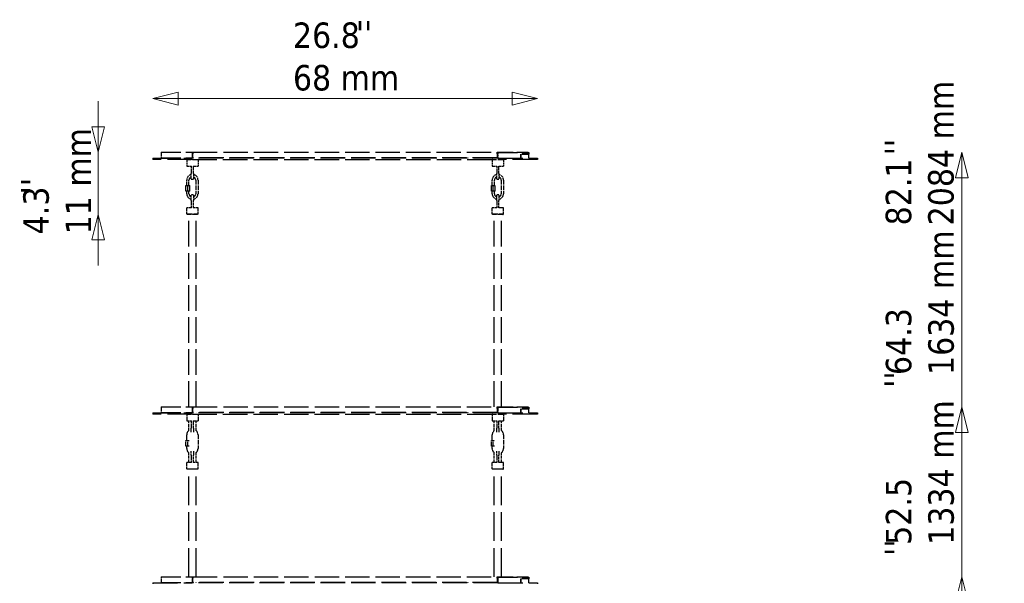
# Model space of a CAD drawing. Header units: millimetres. Extents: x 156 to 4345, y 238 to 2833.
# Tile 2 of 3: x 460 to 2200, y 1837 to 2833. Entities that reach past the tile are written whole.
import ezdxf

# ---------------------------------------------------------------- set-up
doc = ezdxf.new("R2010")
doc.units = ezdxf.units.MM
doc.header["$LTSCALE"] = 15
doc.linetypes.add('DASHED', pattern=[0.2068, 0.1655, -0.0413])
for name, color, linetype, lineweight in [('Symbol (ISO)', 7, 'Continuous', 50), ('Widoczne (ISO)', 7, 'Continuous', 50), ('Wymiar (ISO)', 7, 'Continuous', 18)]:
    doc.layers.add(name, color=color, linetype=linetype, lineweight=lineweight)
doc.styles.add('Tekst notatki (ISO)', font='tahoma.ttf')
doc.dimstyles.new('Domyślne (ISO)', dxfattribs={"dimscale": 15, "dimtxt": 3, "dimasz": 3, "dimexe": 3.175, "dimexo": 0, "dimgap": 0.762, "dimtad": 1, "dimdec": 1, "dimlfac": 0.03937, "dimrnd": 1e-08, "dimzin": 0, "dimdsep": 46, "dimtxsty": 'Tekst notatki (ISO)', "dimblk": 'Filled-1', "dimcen": 0.09, "dimdle": 10, "dimse1": 1, "dimse2": 1, "dimclrd": 256, "dimclre": 256, "dimclrt": 256, "dimadec": 0, "dimazin": 0, "dimtfac": 0.666667, "dimtmove": 0, "dimatfit": 3, "dimfxl": 1, "dimtolj": 1, "dimlwd": 15, "dimlwe": 15, "dimarcsym": 0})

# ---------------------------------------------------------------- blocks, each defined once
blk = doc.blocks.new('Filled-1')
at = {"color": 0}
for p, q in [((0, 0), (-1, 0.25)), ((-1, 0.25), (-1, -0.25)), ((-1, 0), (0, 0)), ((-1, -0.25), (0, 0))]:
    blk.add_line(p, q, dxfattribs=at)
at = {"color": 0, "flags": 128}
blk.add_lwpolyline([(-1, -0.25), (0, 0), (-1, 0.25), (-1, -0.25)], dxfattribs=at)
at = {"color": 0}
blk.add_solid([(-1, -0.25), (0, 0), (-1, 0.25), (-1, -0.25)], dxfattribs=at)
blk = doc.blocks.new('*D6')
at = {"layer": 'Defpoints', "color": 0, "transparency": 16777216}
for p in [(1304.1, 1848.6), (2125.2, 1848.6), (1435, 514.1)]:
    blk.add_point(p, dxfattribs=at)
at = {"layer": 'Wymiar (ISO)', "lineweight": 15, "transparency": 16777216}
for p, q in [((2125.2, 1848.6), (2125.2, 2164.2)), ((2125.2, 559.1), (2125.2, 1803.6))]:
    blk.add_line(p, q, dxfattribs=at)
at = {"layer": 'Wymiar (ISO)', "lineweight": 15, "transparency": 16777216, "xscale": 45, "yscale": 45, "zscale": 45}
for p, rotation in [((2125.2, 1848.6), 90), ((2125.2, 514.1), 270)]:
    blk.add_blockref('Filled-1', p, dxfattribs=dict(at, rotation=rotation))
at = {"layer": 'Wymiar (ISO)', "lineweight": 18, "transparency": 16777216, "insert": (1990.9, 1905), "char_height": 45, "attachment_point": 1, "rotation": 90, "style": 'Tekst notatki (ISO)'}
blk.add_mtext('\\A1;52.5\\P1334 mm', dxfattribs=at)
blk = doc.blocks.new('*D7')
at = {"layer": 'Defpoints', "color": 0, "transparency": 16777216}
for p in [(1304.1, 2148.6), (2125.2, 2148.6), (1435, 514.1)]:
    blk.add_point(p, dxfattribs=at)
at = {"layer": 'Wymiar (ISO)', "lineweight": 15, "transparency": 16777216}
for p, q in [((2125.2, 2148.6), (2125.2, 2464.2)), ((2125.2, 559.1), (2125.2, 2103.6))]:
    blk.add_line(p, q, dxfattribs=at)
at = {"layer": 'Wymiar (ISO)', "lineweight": 15, "transparency": 16777216, "xscale": 45, "yscale": 45, "zscale": 45}
for p, rotation in [((2125.2, 2148.6), 90), ((2125.2, 514.1), 270)]:
    blk.add_blockref('Filled-1', p, dxfattribs=dict(at, rotation=rotation))
at = {"layer": 'Wymiar (ISO)', "lineweight": 18, "transparency": 16777216, "insert": (1990.9, 2205), "char_height": 45, "attachment_point": 1, "rotation": 90, "style": 'Tekst notatki (ISO)'}
blk.add_mtext('\\A1;64.3\\P1634 mm', dxfattribs=at)
blk = doc.blocks.new('*D8')
at = {"layer": 'Defpoints', "color": 0, "transparency": 16777216}
for p in [(1304.1, 2598.6), (2125.2, 2598.6), (1435.2, 514.1)]:
    blk.add_point(p, dxfattribs=at)
at = {"layer": 'Wymiar (ISO)', "lineweight": 15, "transparency": 16777216}
blk.add_line((2125.2, 559.1), (2125.2, 2553.6), dxfattribs=at)
at = {"layer": 'Wymiar (ISO)', "lineweight": 15, "transparency": 16777216, "xscale": 45, "yscale": 45, "zscale": 45}
for p, rotation in [((2125.2, 2598.6), 90), ((2125.2, 514.1), 270)]:
    blk.add_blockref('Filled-1', p, dxfattribs=dict(at, rotation=rotation))
at = {"layer": 'Wymiar (ISO)', "lineweight": 18, "transparency": 16777216, "insert": (1990.7, 2469.4), "char_height": 45, "attachment_point": 1, "rotation": 90, "style": 'Tekst notatki (ISO)'}
blk.add_mtext('\\A1;82.1\\P2084 mm', dxfattribs=at)
blk = doc.blocks.new('*D9')
at = {"layer": 'Defpoints', "color": 0, "transparency": 16777216}
for p in [(695.1, 2693.3), (695.1, 2588.1), (1375.1, 2587.1)]:
    blk.add_point(p, dxfattribs=at)
at = {"layer": 'Wymiar (ISO)', "lineweight": 15, "transparency": 16777216}
blk.add_line((1330.1, 2693.3), (740.1, 2693.3), dxfattribs=at)
at = {"layer": 'Wymiar (ISO)', "lineweight": 15, "transparency": 16777216, "xscale": 45, "yscale": 45, "zscale": 45, "rotation": 180}
blk.add_blockref('Filled-1', (695.1, 2693.3), dxfattribs=at)
at = {"layer": 'Wymiar (ISO)', "lineweight": 15, "transparency": 16777216, "xscale": 45, "yscale": 45, "zscale": 45}
blk.add_blockref('Filled-1', (1375.1, 2693.3), dxfattribs=at)
at = {"layer": 'Wymiar (ISO)', "lineweight": 18, "transparency": 16777216, "insert": (942.9, 2827.8), "char_height": 45, "attachment_point": 1, "style": 'Tekst notatki (ISO)'}
blk.add_mtext('\\A1;26.8\\P68 mm', dxfattribs=at)
blk = doc.blocks.new('*D10')
at = {"layer": 'Defpoints', "color": 0, "transparency": 16777216}
for p in [(598.7, 2598.6), (710.1, 2598.6), (756.1, 2488.6)]:
    blk.add_point(p, dxfattribs=at)
at = {"layer": 'Wymiar (ISO)', "lineweight": 15, "transparency": 16777216}
for p, q in [((598.7, 2643.6), (598.7, 2688.6)), ((598.7, 2488.6), (598.7, 2598.6)), ((598.7, 2443.6), (598.7, 2398.6))]:
    blk.add_line(p, q, dxfattribs=at)
at = {"layer": 'Wymiar (ISO)', "lineweight": 15, "transparency": 16777216, "xscale": 45, "yscale": 45, "zscale": 45}
for p, rotation in [((598.7, 2598.6), 270), ((598.7, 2488.6), 90)]:
    blk.add_blockref('Filled-1', p, dxfattribs=dict(at, rotation=rotation))
at = {"layer": 'Wymiar (ISO)', "lineweight": 18, "transparency": 16777216, "insert": (466.2, 2453.5), "char_height": 45, "attachment_point": 1, "rotation": 90, "style": 'Tekst notatki (ISO)'}
blk.add_mtext('\\A1;4.3\\P11 mm', dxfattribs=at)

msp = doc.modelspace()

# ---------------------------------------------------------------- linework, layer by layer
at = {"layer": 'Widoczne (ISO)', "linetype": 'DASHED', "lineweight": 25, "ltscale": 13.925499}
for p, q in [((710.08, 2598.55), (765.08, 2598.55)), ((1305.08, 2598.05), (1360.08, 2598.05)), ((710.08, 2588.55), (765.08, 2588.55)), ((710.08, 2148.55), (765.08, 2148.55)), ((1305.08, 2148.05), (1360.08, 2148.05)), ((710.08, 2138.55), (765.08, 2138.55)), ((710.08, 1848.55), (765.08, 1848.55)), ((1305.08, 1848.05), (1360.08, 1848.05)), ((710.08, 1838.55), (765.08, 1838.55))]:
    msp.add_line(p, q, dxfattribs=at)
at = {"layer": 'Widoczne (ISO)', "linetype": 'DASHED', "lineweight": 25, "ltscale": 1.269084}
for p, q in [((710.08, 2598.55), (710.08, 2588.55)), ((765.08, 2588.55), (765.08, 2598.55)), ((1305.08, 2598.05), (1305.08, 2588.05)), ((753.58, 2529.55), (753.58, 2539.55)), ((757.08, 2529.55), (757.08, 2539.55)), ((760.58, 2529.55), (760.58, 2539.55)), ((1293.58, 2529.55), (1293.58, 2539.55)), ((1297.08, 2529.55), (1297.08, 2539.55)), ((1300.58, 2529.55), (1300.58, 2539.55)), ((710.08, 2148.55), (710.08, 2138.55)), ((765.08, 2138.55), (765.08, 2148.55)), ((1305.08, 2148.05), (1305.08, 2138.05)), ((753.58, 2079.55), (753.58, 2089.55)), ((757.08, 2079.55), (757.08, 2089.55)), ((1293.58, 2079.55), (1293.58, 2089.55)), ((1297.08, 2079.55), (1297.08, 2089.55)), ((710.08, 1848.55), (710.08, 1838.55)), ((765.08, 1838.55), (765.08, 1848.55)), ((1305.08, 1848.05), (1305.08, 1838.05))]:
    msp.add_line(p, q, dxfattribs=at)
at = {"layer": 'Widoczne (ISO)', "linetype": 'DASHED', "lineweight": 25, "ltscale": 0.199263}
for p, q in [((765.08, 2598.55), (766.08, 2598.55)), ((1304.08, 2598.55), (1305.08, 2598.55)), ((1305.08, 2597.05), (1304.08, 2597.05)), ((765.08, 2148.55), (766.08, 2148.55)), ((1304.08, 2148.55), (1305.08, 2148.55)), ((1305.08, 2147.05), (1304.08, 2147.05)), ((765.08, 1848.55), (766.08, 1848.55)), ((1304.08, 1848.55), (1305.08, 1848.55)), ((1305.08, 1847.05), (1304.08, 1847.05))]:
    msp.add_line(p, q, dxfattribs=at)
at = {"layer": 'Widoczne (ISO)', "linetype": 'DASHED', "lineweight": 25, "ltscale": 0.126818}
for p, q in [((765.08, 2597.05), (766.08, 2597.05)), ((1304.08, 2596.55), (1305.08, 2596.55)), ((765.08, 2147.05), (766.08, 2147.05)), ((1304.08, 2146.55), (1305.08, 2146.55)), ((765.08, 1847.05), (766.08, 1847.05)), ((1304.08, 1846.55), (1305.08, 1846.55))]:
    msp.add_line(p, q, dxfattribs=at)
at = {"layer": 'Widoczne (ISO)', "linetype": 'DASHED', "lineweight": 25, "ltscale": 17.343649}
for p, q in [((766.08, 2598.55), (1304.08, 2598.55)), ((766.08, 2148.55), (1304.08, 2148.55)), ((766.08, 1848.55), (1304.08, 1848.55))]:
    msp.add_line(p, q, dxfattribs=at)
at = {"layer": 'Widoczne (ISO)', "linetype": 'DASHED', "lineweight": 25, "ltscale": 0.498307}
for p, q in [((766.08, 2598.55), (766.08, 2596.05)), ((1304.08, 2596.05), (1304.08, 2598.55)), ((766.08, 2148.55), (766.08, 2146.05)), ((1304.08, 2146.05), (1304.08, 2148.55)), ((766.08, 1848.55), (766.08, 1846.05)), ((1304.08, 1846.05), (1304.08, 1848.55))]:
    msp.add_line(p, q, dxfattribs=at)
at = {"layer": 'Widoczne (ISO)', "linetype": 'DASHED', "lineweight": 25, "ltscale": 0.824869}
for p, q in [((766.08, 2589.55), (766.08, 2596.05)), ((1304.08, 2596.05), (1304.08, 2589.55)), ((766.08, 2139.55), (766.08, 2146.05)), ((1304.08, 2146.05), (1304.08, 2139.55)), ((766.08, 1839.55), (766.08, 1846.05)), ((1304.08, 1846.05), (1304.08, 1839.55))]:
    msp.add_line(p, q, dxfattribs=at)
at = {"layer": 'Widoczne (ISO)', "linetype": 'DASHED', "lineweight": 25, "ltscale": 0.10018}
for p, q in [((1305.08, 2598.55), (1305.58, 2598.55)), ((1305.08, 2148.55), (1305.58, 2148.55)), ((1305.08, 1848.55), (1305.58, 1848.55))]:
    msp.add_line(p, q, dxfattribs=at)
at = {"layer": 'Widoczne (ISO)', "linetype": 'DASHED', "lineweight": 25, "ltscale": 0.063359}
for p, q in [((1305.08, 2598.55), (1305.08, 2598.05)), ((1358.58, 2598.05), (1358.58, 2598.55)), ((1252.24, 2588.55), (1252.24, 2588.05)), ((1288.68, 2588.05), (1288.68, 2588.55)), ((1305.08, 2148.55), (1305.08, 2148.05)), ((1358.58, 2148.05), (1358.58, 2148.55)), ((758.58, 2138.05), (758.58, 2138.55)), ((771.58, 2138.05), (771.58, 2138.55)), ((1252.24, 2138.55), (1252.24, 2138.05)), ((1288.68, 2138.05), (1288.68, 2138.55)), ((1305.08, 1848.55), (1305.08, 1848.05)), ((1358.58, 1848.05), (1358.58, 1848.55)), ((758.58, 1838.05), (758.58, 1838.55)), ((771.58, 1838.05), (771.58, 1838.55)), ((1252.24, 1838.55), (1252.24, 1838.05)), ((1288.68, 1838.05), (1288.68, 1838.55))]:
    msp.add_line(p, q, dxfattribs=at)
at = {"layer": 'Widoczne (ISO)', "linetype": 'DASHED', "lineweight": 25, "ltscale": 10.601757}
for p, q in [((1305.58, 2598.55), (1358.58, 2598.55)), ((1305.58, 2148.55), (1358.58, 2148.55)), ((1305.58, 1848.55), (1358.58, 1848.55))]:
    msp.add_line(p, q, dxfattribs=at)
at = {"layer": 'Widoczne (ISO)', "linetype": 'DASHED', "lineweight": 25, "ltscale": 0.888329}
for p, q in [((1345.81, 2588.05), (1345.81, 2595.05)), ((1345.81, 2138.05), (1345.81, 2145.05)), ((1345.81, 1838.05), (1345.81, 1845.05))]:
    msp.add_line(p, q, dxfattribs=at)
at = {"layer": 'Widoczne (ISO)', "linetype": 'DASHED', "lineweight": 25, "ltscale": 5.142797}
for p, q in [((1360.08, 2595.05), (1345.81, 2595.05)), ((1360.08, 2145.05), (1345.81, 2145.05)), ((1360.08, 1845.05), (1345.81, 1845.05))]:
    msp.add_line(p, q, dxfattribs=at)
at = {"layer": 'Widoczne (ISO)', "linetype": 'DASHED', "lineweight": 25, "ltscale": 0.094273}
for p, q in [((1345.81, 2594.8), (1346.53, 2594.8)), ((1345.81, 2144.8), (1346.53, 2144.8)), ((1345.81, 1844.8), (1346.53, 1844.8))]:
    msp.add_line(p, q, dxfattribs=at)
at = {"layer": 'Widoczne (ISO)', "linetype": 'DASHED', "lineweight": 25, "ltscale": 5.005629}
for p, q in [((1360.08, 2594.8), (1346.53, 2594.8)), ((1360.08, 2144.8), (1346.53, 2144.8)), ((1360.08, 1844.8), (1346.53, 1844.8))]:
    msp.add_line(p, q, dxfattribs=at)
at = {"layer": 'Widoczne (ISO)', "linetype": 'DASHED', "lineweight": 25, "ltscale": 0.856599}
for p, q in [((1346.53, 2588.05), (1346.53, 2594.8)), ((1360.08, 2588.05), (1360.08, 2594.8)), ((1346.53, 2138.05), (1346.53, 2144.8)), ((1360.08, 2138.05), (1360.08, 2144.8)), ((1346.53, 1838.05), (1346.53, 1844.8)), ((1360.08, 1838.05), (1360.08, 1844.8))]:
    msp.add_line(p, q, dxfattribs=at)
at = {"layer": 'Widoczne (ISO)', "linetype": 'DASHED', "lineweight": 25, "ltscale": 0.380655}
for p, q in [((1360.08, 2598.05), (1360.08, 2595.05)), ((1360.08, 2148.05), (1360.08, 2145.05)), ((1360.08, 1848.05), (1360.08, 1845.05))]:
    msp.add_line(p, q, dxfattribs=at)
at = {"layer": 'Widoczne (ISO)', "linetype": 'DASHED', "lineweight": 25, "ltscale": 17.723362}
for p, q in [((695.08, 2588.05), (765.08, 2588.05)), ((765.08, 2586.05), (695.08, 2586.05)), ((1305.08, 2588.05), (1375.08, 2588.05)), ((1375.08, 2586.05), (1305.08, 2586.05)), ((695.08, 2138.05), (765.08, 2138.05)), ((765.08, 2136.05), (695.08, 2136.05)), ((1305.08, 2138.05), (1375.08, 2138.05)), ((1375.08, 2136.05), (1305.08, 2136.05)), ((695.08, 1838.05), (765.08, 1838.05)), ((1305.08, 1838.05), (1375.08, 1838.05))]:
    msp.add_line(p, q, dxfattribs=at)
at = {"layer": 'Widoczne (ISO)', "linetype": 'DASHED', "lineweight": 25, "ltscale": 0.253737}
for p, q in [((695.08, 2588.05), (695.08, 2586.05)), ((767.08, 2588.55), (765.08, 2588.55)), ((1375.08, 2588.05), (1375.08, 2586.05)), ((695.08, 2138.05), (695.08, 2136.05)), ((767.08, 2138.55), (765.08, 2138.55)), ((1375.08, 2138.05), (1375.08, 2136.05)), ((695.08, 1838.05), (695.08, 1836.05)), ((767.08, 1838.55), (765.08, 1838.55)), ((1375.08, 1838.05), (1375.08, 1836.05))]:
    msp.add_line(p, q, dxfattribs=at)
at = {"layer": 'Widoczne (ISO)', "linetype": 'DASHED', "lineweight": 25, "ltscale": 0.17939}
for p, q in [((756.08, 2586.05), (755.08, 2585.05)), ((774.08, 2586.05), (775.08, 2585.05)), ((1296.08, 2586.05), (1295.08, 2585.05)), ((1314.08, 2586.05), (1315.08, 2585.05)), ((756.08, 2488.55), (755.08, 2489.55)), ((774.08, 2488.55), (775.08, 2489.55)), ((1296.08, 2488.55), (1295.08, 2489.55)), ((1314.08, 2488.55), (1315.08, 2489.55)), ((756.08, 2136.05), (755.08, 2135.05)), ((774.08, 2136.05), (775.08, 2135.05)), ((1296.08, 2136.05), (1295.08, 2135.05)), ((1314.08, 2136.05), (1315.08, 2135.05)), ((756.08, 2038.55), (755.08, 2039.55)), ((774.08, 2038.55), (775.08, 2039.55)), ((1296.08, 2038.55), (1295.08, 2039.55)), ((1314.08, 2038.55), (1315.08, 2039.55))]:
    msp.add_line(p, q, dxfattribs=at)
at = {"layer": 'Widoczne (ISO)', "linetype": 'DASHED', "lineweight": 25, "ltscale": 3.987158}
for p, q in [((775.08, 2585.05), (755.08, 2585.05)), ((1315.08, 2585.05), (1295.08, 2585.05)), ((755.08, 2489.55), (775.08, 2489.55)), ((1295.08, 2489.55), (1315.08, 2489.55)), ((775.08, 2135.05), (755.08, 2135.05)), ((1315.08, 2135.05), (1295.08, 2135.05)), ((755.08, 2039.55), (775.08, 2039.55)), ((1295.08, 2039.55), (1315.08, 2039.55))]:
    msp.add_line(p, q, dxfattribs=at)
at = {"layer": 'Widoczne (ISO)', "linetype": 'DASHED', "lineweight": 25, "ltscale": 1.396002}
for p, q in [((755.08, 2585.05), (755.08, 2574.05)), ((775.08, 2585.05), (775.08, 2574.05)), ((1295.08, 2585.05), (1295.08, 2574.05)), ((1315.08, 2585.05), (1315.08, 2574.05)), ((755.08, 2489.55), (755.08, 2500.55)), ((775.08, 2489.55), (775.08, 2500.55)), ((1295.08, 2489.55), (1295.08, 2500.55)), ((1315.08, 2489.55), (1315.08, 2500.55)), ((755.08, 2135.05), (755.08, 2124.05)), ((775.08, 2135.05), (775.08, 2124.05)), ((1295.08, 2135.05), (1295.08, 2124.05)), ((1315.08, 2135.05), (1315.08, 2124.05)), ((755.08, 2039.55), (755.08, 2050.55)), ((775.08, 2039.55), (775.08, 2050.55)), ((1295.08, 2039.55), (1295.08, 2050.55)), ((1315.08, 2039.55), (1315.08, 2050.55))]:
    msp.add_line(p, q, dxfattribs=at)
at = {"layer": 'Widoczne (ISO)', "linetype": 'DASHED', "lineweight": 25, "ltscale": 17.408123}
for p, q in [((1305.08, 2588.05), (765.08, 2588.05)), ((765.08, 2586.05), (1305.08, 2586.05)), ((1305.08, 2138.05), (765.08, 2138.05)), ((765.08, 2136.05), (1305.08, 2136.05)), ((1305.08, 1838.05), (765.08, 1838.05))]:
    msp.add_line(p, q, dxfattribs=at)
at = {"layer": 'Widoczne (ISO)', "linetype": 'DASHED', "lineweight": 25, "ltscale": 17.279175}
for p, q in [((1303.08, 2588.55), (767.08, 2588.55)), ((1303.08, 2138.55), (767.08, 2138.55)), ((1303.08, 1838.55), (767.08, 1838.55))]:
    msp.add_line(p, q, dxfattribs=at)
at = {"layer": 'Widoczne (ISO)', "linetype": 'DASHED', "lineweight": 25, "ltscale": 1.792289}
for p, q in [((755.08, 2574.05), (763.5, 2574.05)), ((766.66, 2574.05), (775.08, 2574.05)), ((1295.08, 2574.05), (1303.5, 2574.05)), ((1306.66, 2574.05), (1315.08, 2574.05)), ((763.5, 2500.55), (755.08, 2500.55)), ((775.08, 2500.55), (766.66, 2500.55)), ((1303.5, 2500.55), (1295.08, 2500.55)), ((1315.08, 2500.55), (1306.66, 2500.55)), ((755.08, 2124.05), (763.5, 2124.05)), ((766.66, 2124.05), (775.08, 2124.05)), ((1295.08, 2124.05), (1303.5, 2124.05)), ((1306.66, 2124.05), (1315.08, 2124.05)), ((763.5, 2050.55), (755.08, 2050.55)), ((775.08, 2050.55), (766.66, 2050.55)), ((1303.5, 2050.55), (1295.08, 2050.55)), ((1315.08, 2050.55), (1306.66, 2050.55))]:
    msp.add_line(p, q, dxfattribs=at)
at = {"layer": 'Widoczne (ISO)', "linetype": 'DASHED', "lineweight": 25, "ltscale": 1.649839}
for p, q in [((763.08, 2574.05), (763.08, 2561.05)), ((767.08, 2561.05), (767.08, 2574.05)), ((1303.08, 2574.05), (1303.08, 2561.05)), ((1307.08, 2561.05), (1307.08, 2574.05)), ((763.08, 2513.55), (763.08, 2500.55)), ((767.08, 2500.55), (767.08, 2513.55)), ((1303.08, 2513.55), (1303.08, 2500.55)), ((1307.08, 2500.55), (1307.08, 2513.55)), ((763.08, 2124.05), (763.08, 2111.05)), ((767.08, 2111.05), (767.08, 2124.05)), ((1303.08, 2124.05), (1303.08, 2111.05)), ((1307.08, 2111.05), (1307.08, 2124.05)), ((763.08, 2063.55), (763.08, 2050.55)), ((767.08, 2050.55), (767.08, 2063.55)), ((1303.08, 2063.55), (1303.08, 2050.55)), ((1307.08, 2050.55), (1307.08, 2063.55))]:
    msp.add_line(p, q, dxfattribs=at)
at = {"layer": 'Widoczne (ISO)', "linetype": 'DASHED', "lineweight": 25, "ltscale": 1.87009}
for p, q in [((763.08, 2551.67), (763.08, 2561.05)), ((767.08, 2561.05), (767.08, 2551.67)), ((1303.08, 2551.67), (1303.08, 2561.05)), ((1307.08, 2561.05), (1307.08, 2551.67)), ((763.08, 2513.55), (763.08, 2522.93)), ((767.08, 2522.93), (767.08, 2513.55)), ((1303.08, 2513.55), (1303.08, 2522.93)), ((1307.08, 2522.93), (1307.08, 2513.55))]:
    msp.add_line(p, q, dxfattribs=at)
at = {"layer": 'Widoczne (ISO)', "linetype": 'DASHED', "lineweight": 25, "ltscale": 1.237354}
for p, q in [((755.08, 2539.55), (755.08, 2549.3)), ((759.08, 2539.55), (759.08, 2549.3)), ((1295.08, 2539.55), (1295.08, 2549.3)), ((1299.08, 2539.55), (1299.08, 2549.3)), ((755.08, 2089.55), (755.08, 2099.3)), ((1295.08, 2089.55), (1295.08, 2099.3))]:
    msp.add_line(p, q, dxfattribs=at)
at = {"layer": 'Widoczne (ISO)', "linetype": 'DASHED', "lineweight": 25, "ltscale": 3.045941}
for p, q in [((771.08, 2549.3), (771.08, 2525.3)), ((775.08, 2549.3), (775.08, 2525.3)), ((1311.08, 2549.3), (1311.08, 2525.3)), ((1315.08, 2549.3), (1315.08, 2525.3)), ((775.08, 2099.3), (775.08, 2075.3)), ((1315.08, 2099.3), (1315.08, 2075.3))]:
    msp.add_line(p, q, dxfattribs=at)
at = {"layer": 'Widoczne (ISO)', "linetype": 'DASHED', "lineweight": 25, "ltscale": 0.512834}
for p, q in [((753.58, 2539.55), (757.08, 2539.55)), ((757.08, 2529.55), (753.58, 2529.55)), ((757.08, 2539.55), (760.58, 2539.55)), ((760.58, 2529.55), (757.08, 2529.55)), ((1293.58, 2539.55), (1297.08, 2539.55)), ((1297.08, 2529.55), (1293.58, 2529.55)), ((1297.08, 2539.55), (1300.58, 2539.55)), ((1300.58, 2529.55), (1297.08, 2529.55)), ((753.58, 2089.55), (757.08, 2089.55)), ((1293.58, 2089.55), (1297.08, 2089.55)), ((757.08, 2079.55), (753.58, 2079.55)), ((1297.08, 2079.55), (1293.58, 2079.55))]:
    msp.add_line(p, q, dxfattribs=at)
at = {"layer": 'Widoczne (ISO)', "linetype": 'DASHED', "lineweight": 25, "ltscale": 0.539303}
for p, q in [((755.08, 2525.3), (755.08, 2529.55)), ((759.08, 2525.3), (759.08, 2529.55)), ((1295.08, 2525.3), (1295.08, 2529.55)), ((1299.08, 2525.3), (1299.08, 2529.55)), ((755.08, 2075.3), (755.08, 2079.55)), ((1295.08, 2075.3), (1295.08, 2079.55))]:
    msp.add_line(p, q, dxfattribs=at)
at = {"layer": 'Widoczne (ISO)', "linetype": 'DASHED', "lineweight": 25, "ltscale": 3.588432}
for p, q in [((774.08, 2488.55), (756.08, 2488.55)), ((1314.08, 2488.55), (1296.08, 2488.55)), ((774.08, 2038.55), (756.08, 2038.55)), ((1314.08, 2038.55), (1296.08, 2038.55))]:
    msp.add_line(p, q, dxfattribs=at)
at = {"layer": 'Widoczne (ISO)', "linetype": 'DASHED', "lineweight": 25, "ltscale": 18.267784}
for p, q in [((758.58, 2148.55), (758.58, 2488.55)), ((771.58, 2148.55), (771.58, 2488.55)), ((1298.58, 2148.55), (1298.58, 2488.55)), ((1311.58, 2148.55), (1311.58, 2488.55))]:
    msp.add_line(p, q, dxfattribs=at)
at = {"layer": 'Widoczne (ISO)', "linetype": 'DASHED', "lineweight": 25, "ltscale": 2.176634}
for p, q in [((758.58, 2106.9), (758.58, 2124.05)), ((771.58, 2106.9), (771.58, 2124.05)), ((1298.58, 2106.9), (1298.58, 2124.05)), ((1311.58, 2106.9), (1311.58, 2124.05)), ((758.58, 2050.55), (758.58, 2067.7)), ((771.58, 2050.55), (771.58, 2067.7)), ((1298.58, 2050.55), (1298.58, 2067.7)), ((1311.58, 2050.55), (1311.58, 2067.7))]:
    msp.add_line(p, q, dxfattribs=at)
at = {"layer": 'Widoczne (ISO)', "linetype": 'DASHED', "lineweight": 25, "ltscale": 1.013013}
for p, q in [((763.08, 2104), (763.08, 2111.05)), ((767.08, 2111.05), (767.08, 2104)), ((1303.08, 2104), (1303.08, 2111.05)), ((1307.08, 2111.05), (1307.08, 2104)), ((763.08, 2063.55), (763.08, 2070.6)), ((767.08, 2070.6), (767.08, 2063.55)), ((1303.08, 2063.55), (1303.08, 2070.6)), ((1307.08, 2070.6), (1307.08, 2063.55))]:
    msp.add_line(p, q, dxfattribs=at)
at = {"layer": 'Widoczne (ISO)', "linetype": 'DASHED', "lineweight": 25, "ltscale": 0.313158}
for p, q in [((757.08, 2089.55), (759.21, 2089.55)), ((1297.08, 2089.55), (1299.21, 2089.55)), ((759.21, 2079.55), (757.08, 2079.55)), ((1299.21, 2079.55), (1297.08, 2079.55))]:
    msp.add_line(p, q, dxfattribs=at)
at = {"layer": 'Widoczne (ISO)', "linetype": 'DASHED', "lineweight": 25, "ltscale": 20.416935}
for p, q in [((758.58, 1848.55), (758.58, 2038.55)), ((771.58, 1848.55), (771.58, 2038.55)), ((1298.58, 1848.55), (1298.58, 2038.55)), ((1311.58, 1848.55), (1311.58, 2038.55))]:
    msp.add_line(p, q, dxfattribs=at)
at = {"layer": 'Widoczne (ISO)', "linetype": 'DASHED', "lineweight": 25, "ltscale": 0.199263}
for centre, start, end in [((767.08, 2589.55), 180, 270), ((1303.08, 2589.55), 270, 0), ((767.08, 2139.55), 180, 270), ((1303.08, 2139.55), 270, 0), ((767.08, 1839.55), 180, 270), ((1303.08, 1839.55), 270, 0)]:
    msp.add_arc(centre, 1, start, end, dxfattribs=at)
at = {"layer": 'Widoczne (ISO)', "linetype": 'DASHED', "lineweight": 25, "ltscale": 1.737969}
for centre, start, end in [((765.08, 2549.3), 101.53696, 180), ((765.08, 2549.3), 0, 78.46304), ((1305.08, 2549.3), 101.53696, 180), ((1305.08, 2549.3), 0, 78.46304), ((765.08, 2525.3), 180, 258.46304), ((765.08, 2525.3), 281.53696, 0), ((1305.08, 2525.3), 180, 258.46304), ((1305.08, 2525.3), 281.53696, 0)]:
    msp.add_arc(centre, 10, start, end, dxfattribs=at)
at = {"layer": 'Widoczne (ISO)', "linetype": 'DASHED', "lineweight": 25, "ltscale": 0.937288}
for centre, start, end in [((765.08, 2549.3), 109.47122, 180), ((765.08, 2549.3), 0, 70.52878), ((1305.08, 2549.3), 109.47122, 180), ((1305.08, 2549.3), 0, 70.52878), ((765.08, 2525.3), 180, 250.52878), ((765.08, 2525.3), 289.47122, 0), ((1305.08, 2525.3), 180, 250.52878), ((1305.08, 2525.3), 289.47122, 0)]:
    msp.add_arc(centre, 6, start, end, dxfattribs=at)
at = {"layer": 'Widoczne (ISO)', "linetype": 'DASHED', "lineweight": 25, "ltscale": 0.089519}
for centre, start, end in [((763.58, 2551.67), 180, 260.91528), ((766.58, 2551.67), 279.08472, 0), ((1303.58, 2551.67), 180, 260.91528), ((1306.58, 2551.67), 279.08472, 0), ((763.58, 2522.93), 99.08472, 180), ((766.58, 2522.93), 0, 80.91528), ((1303.58, 2522.93), 99.08472, 180), ((1306.58, 2522.93), 0, 80.91528)]:
    msp.add_arc(centre, 0.5, start, end, dxfattribs=at)
at = {"layer": 'Widoczne (ISO)', "linetype": 'DASHED', "lineweight": 25, "ltscale": 0.402379}
for centre, start, end in [((765.08, 2561.05), 260.91528, 279.08472), ((1305.08, 2561.05), 260.91528, 279.08472), ((765.08, 2513.55), 80.91528, 99.08472), ((1305.08, 2513.55), 80.91528, 99.08472)]:
    msp.add_arc(centre, 10, start, end, dxfattribs=at)
at = {"layer": 'Widoczne (ISO)', "linetype": 'DASHED', "lineweight": 25, "ltscale": 1.095474}
for centre, start, end in [((765.08, 2099.3), 130.5416, 180), ((765.08, 2099.3), 0, 49.4584), ((1305.08, 2099.3), 130.5416, 180), ((1305.08, 2099.3), 0, 49.4584), ((765.08, 2075.3), 180, 229.4584), ((765.08, 2075.3), 310.5416, 0), ((1305.08, 2075.3), 180, 229.4584), ((1305.08, 2075.3), 310.5416, 0)]:
    msp.add_arc(centre, 10, start, end, dxfattribs=at)

# ---------------------------------------------------------------- texts
at = {"layer": 'Symbol (ISO)', "insert": (1053.98, 2830.41), "char_height": 45, "attachment_point": 1, "line_spacing_factor": 2, "style": 'Tekst notatki (ISO)'}
msp.add_mtext("\\fTahoma|b0|i0;''\\P", dxfattribs=at)
at = {"layer": 'Symbol (ISO)', "char_height": 45, "attachment_point": 1, "rotation": 90, "line_spacing_factor": 2, "style": 'Tekst notatki (ISO)'}
for insert in [(1989.09, 2593.05), (462.21, 2524.03), (1988.42, 2182.41), (1988.98, 1885.41)]:
    msp.add_mtext("\\fTahoma|b0|i0;''\\P", dxfattribs=dict(at, insert=insert))

# ---------------------------------------------------------------- dimensions: what is measured, and where the dimension line sits
at = {"layer": 'Wymiar (ISO)', "lineweight": 18}
for base, p1, p2, angle, text, override, picture, middle in [((695.08, 2693.26), (1375.08, 2587.05), (695.08, 2588.05), 180, '<>\\P68 mm', {"dimgap": 0.762, "dimdec": 1, "dimlfac": 0.03937, "dimpost": '\\X', "dimse1": 1, "dimse2": 1, "dimtol": 0, "dimlim": 0, "dimtp": 0, "dimtm": 0, "dimtdec": 2, "dimtofl": 0, "dimatfit": 1, "dimtvp": -0.25}, '*D9', (1035.08, 2693.26)), ((2125.19, 2598.55), (1435.19, 514.11), (1304.08, 2598.55), 270, '<>\\P2084 mm', {"dimgap": 0.762, "dimdec": 1, "dimlfac": 0.03937, "dimpost": '\\X', "dimse1": 1, "dimse2": 1, "dimtol": 0, "dimlim": 0, "dimtp": 0, "dimtm": 0, "dimtdec": 2, "dimtofl": 0, "dimatfit": 1, "dimtvp": -0.25}, '*D8', (2125.19, 2595.02)), ((598.72, 2598.55), (756.08, 2488.55), (710.08, 2598.55), 270, '<>\\P11 mm', {"dimgap": 0.762, "dimdec": 1, "dimlfac": 0.03937, "dimpost": '\\X', "dimse1": 1, "dimse2": 1, "dimtol": 0, "dimlim": 0, "dimtp": 0, "dimtm": 0, "dimtdec": 2, "dimtofl": 1, "dimatfit": 1, "dimtvp": -0.25}, '*D10', (598.72, 2543.55)), ((2125.19, 2148.55), (1434.97, 514.11), (1304.08, 2148.55), 270, '<>\\P1634 mm', {"dimgap": 0.762, "dimdec": 1, "dimlfac": 0.03937, "dimpost": '\\X', "dimse1": 1, "dimse2": 1, "dimtol": 0, "dimlim": 0, "dimtp": 0, "dimtm": 0, "dimtdec": 2, "dimtofl": 0, "dimatfit": 2, "dimtvp": -0.25}, '*D7', (2125.19, 2328.86)), ((2125.19, 1848.55), (1434.97, 514.11), (1304.08, 1848.55), 270, '<>\\P1334 mm', {"dimgap": 0.762, "dimdec": 1, "dimlfac": 0.03937, "dimpost": '\\X', "dimse1": 1, "dimse2": 1, "dimtol": 0, "dimlim": 0, "dimtp": 0, "dimtm": 0, "dimtdec": 2, "dimtofl": 0, "dimatfit": 2, "dimtvp": -0.25}, '*D6', (2125.19, 2028.86))]:
    dim = msp.add_linear_dim(base=base, p1=p1, p2=p2, angle=angle, text=text, dimstyle='Domyślne (ISO)', override=override, dxfattribs=at)
    dim.commit()
    dim.dimension.update_dxf_attribs({"geometry": picture, "text_midpoint": middle, "dimtype": 160})

doc.saveas('drawing.dxf')
